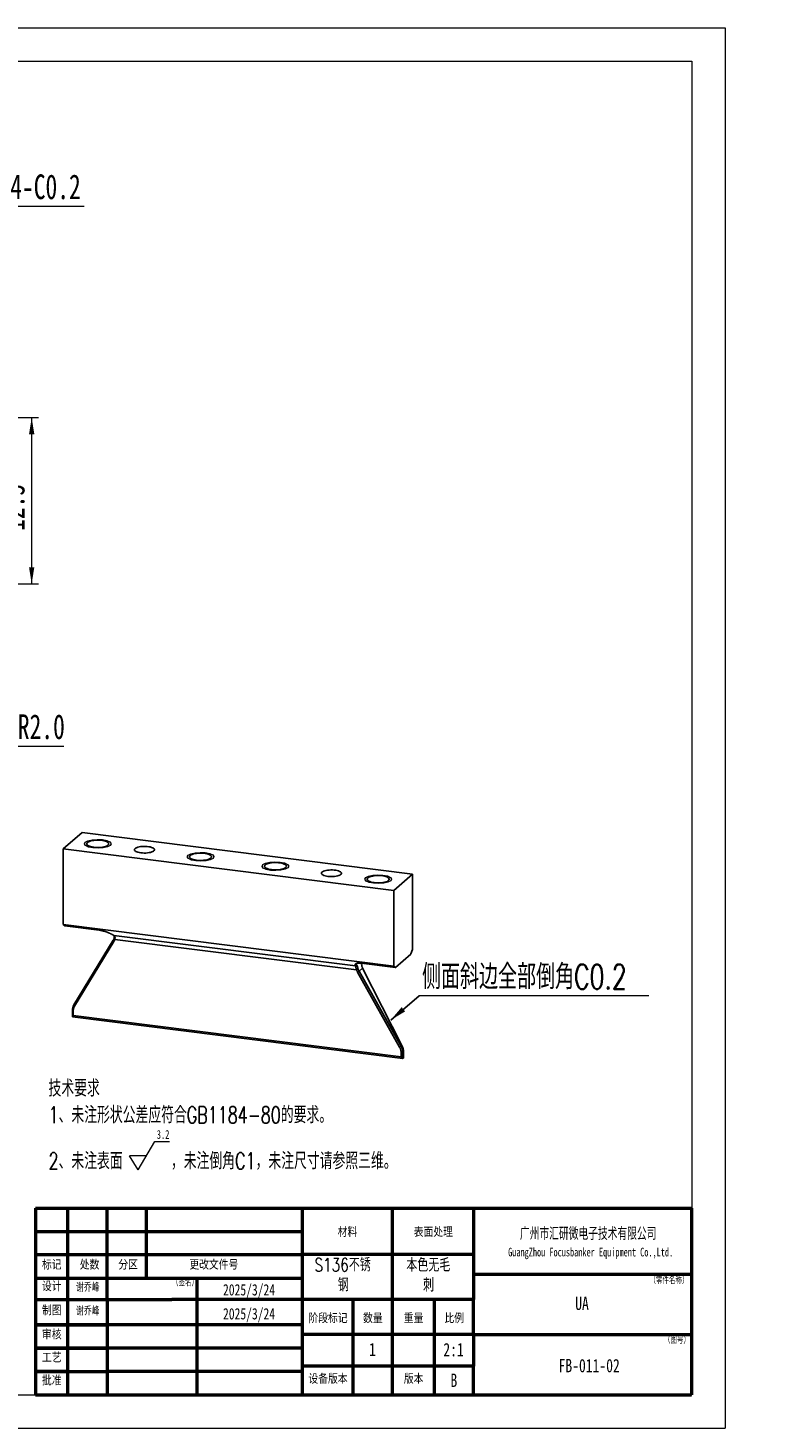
# Model space of a CAD drawing. Header units: millimetres. Extents: x 0 to 302, y 0 to 210.
# Tile 4 of 4: x 192 to 302, y 0 to 210. Entities that reach past the tile are written whole.
import ezdxf

# ---------------------------------------------------------------- set-up
doc = ezdxf.new("R2010")
doc.units = ezdxf.units.MM
doc.styles.add('SLDTEXTSTYLE0', font='TXT', dxfattribs={"width": 0.7, "bigfont": 'bigfont'})
doc.styles.add('SLDTEXTSTYLE1', font='TXT', dxfattribs={"width": 0.7})
doc.styles.add('SLDTEXTSTYLE2', font='TXT', dxfattribs={"width": 0.75, "bigfont": 'bigfont'})
doc.styles.add('SLDTEXTSTYLE3', font='TXT', dxfattribs={"width": 0.75})
doc.dimstyles.new('SLDDIMSTYLE11', dxfattribs={"dimtxt": 0.18, "dimasz": 2.5, "dimexe": 0, "dimexo": 0.0625, "dimgap": 0, "dimtad": 0, "dimtih": 1, "dimtoh": 1, "dimdec": 0, "dimrnd": 1e-09, "dimzin": 0, "dimdsep": 46, "dimtxsty": 'Standard', "dimsah": 1, "dimcen": 0.09, "dimadec": 0, "dimazin": 0, "dimtfac": 2.5, "dimtdec": 0, "dimtofl": 0, "dimtmove": 0, "dimatfit": 3, "dimfxl": 0, "dimfrac": 2, "dimtolj": 1, "dimtzin": 0, "dimarcsym": 0})
doc.dimstyles.new('SLDDIMSTYLE2', dxfattribs={"dimtxt": 3.950146, "dimasz": 2.5, "dimexe": 0, "dimexo": 0.0625, "dimgap": 0.987537, "dimtad": 2, "dimdec": 1, "dimlfac": 0.5, "dimrnd": 1e-09, "dimzin": 12, "dimdsep": 46, "dimtxsty": 'SLDTEXTSTYLE1', "dimsah": 1, "dimcen": 0.09, "dimadec": 0, "dimazin": 3, "dimtfac": 1, "dimtofl": 0, "dimtmove": 0, "dimatfit": 3, "dimfxl": 0, "dimfrac": 2, "dimtolj": 1, "dimtzin": 12, "dimarcsym": 0})
doc.dimstyles.new('SLDDIMSTYLE5', dxfattribs={"dimtxt": 3.950146, "dimasz": 2.5, "dimexe": 0, "dimexo": 0.0625, "dimgap": 0.987537, "dimtad": 0, "dimtih": 1, "dimtoh": 1, "dimdec": 1, "dimlfac": 0.5, "dimrnd": 1e-09, "dimzin": 4, "dimdsep": 46, "dimtxsty": 'SLDTEXTSTYLE1', "dimsah": 1, "dimcen": 0, "dimadec": 0, "dimazin": 1, "dimtfac": 1, "dimtofl": 0, "dimtmove": 0, "dimatfit": 3, "dimfxl": 0, "dimfrac": 2, "dimtolj": 1, "dimtzin": 12, "dimarcsym": 0})

# ---------------------------------------------------------------- blocks, each defined once
blk = doc.blocks.new('SW_NOTE_0')
at = {"color": 0, "linetype": 'Continuous', "lineweight": 0}
for p, q in [((13.44, -10.29), (15.97, -6.01)), ((15.97, -6.01), (18.13, -6.01)), ((13.44, -10.29), (12.17, -8.15)), ((14.7, -8.15), (12.17, -8.15))]:
    blk.add_line(p, q, dxfattribs=at)
at = {"color": 0, "linetype": 'Continuous', "lineweight": 0, "attachment_point": 1}
for s, insert, char_height, style in [('技术要求', (0, 3.22), 2.5, 'SLDTEXTSTYLE0'), ('1、未注形状公差应符合GB1184-80的要求。', (0, -0.78), 2.5, 'SLDTEXTSTYLE0'), ('3.2', (16.24, -4.3), 1.323, 'SLDTEXTSTYLE1'), ('2、未注表面', (0, -7.68), 2.5, 'SLDTEXTSTYLE0'), ('，未注倒角C1，未注尺寸请参照三维。', (18.36, -7.68), 2.5, 'SLDTEXTSTYLE0')]:
    blk.add_mtext(s, dxfattribs=dict(at, insert=insert, char_height=char_height, style=style))
blk = doc.blocks.new('SW_NOTE_0_1')
at = {"color": 0, "linetype": 'Continuous', "lineweight": 0, "char_height": 2, "attachment_point": 2, "style": 'SLDTEXTSTYLE2'}
for s, insert in [('本色无毛', (5.25, 2.58)), ('刺', (5.31, -0.42))]:
    blk.add_mtext(s, dxfattribs=dict(at, insert=insert))
blk = doc.blocks.new('SW_NOTE_0_2')
at = {"color": 0, "linetype": 'Continuous', "lineweight": 0, "char_height": 2, "attachment_point": 2, "style": 'SLDTEXTSTYLE2'}
for s, insert in [('S136不锈', (5.44, 2.58)), ('钢', (5.53, -0.42))]:
    blk.add_mtext(s, dxfattribs=dict(at, insert=insert))
blk = doc.blocks.new('SW_NOTE_0_3')
at = {"color": 0, "linetype": 'Continuous', "lineweight": 0, "attachment_point": 2}
for s, insert, char_height, style in [('广州市汇研微电子技术有限公司', (16.21, 2.45), 1.9, 'SLDTEXTSTYLE0'), ('GuangZhou Focusbanker Equipment Co.,Ltd.', (16.58, -0.62), 1.3, 'SLDTEXTSTYLE1')]:
    blk.add_mtext(s, dxfattribs=dict(at, insert=insert, char_height=char_height, style=style))
blk = doc.blocks.new('_D_2')
at = {"color": 7, "linetype": 'Continuous', "lineweight": 0}
for p, q in [((182.27, 151.56), (193.96, 151.56)), ((192.96, 126.62), (192.96, 151.56)), ((182.27, 126.62), (193.96, 126.62))]:
    blk.add_line(p, q, dxfattribs=at)
at = {"color": 7, "linetype": 'Continuous', "lineweight": 18}
for points in [[(192.96, 151.56), (192.56, 149.06), (193.36, 149.06)], [(192.96, 126.62), (193.36, 129.12), (192.56, 129.12)]]:
    blk.add_solid(points, dxfattribs=at)
at = {"color": 7, "linetype": 'Continuous', "lineweight": 18, "insert": (188.18, 134.56), "char_height": 3.704, "attachment_point": 1, "rotation": 90, "style": 'SLDTEXTSTYLE1'}
blk.add_mtext('12.5', dxfattribs=at)
blk = doc.blocks.new('_D_5')
at = {"color": 7, "linetype": 'Continuous', "lineweight": 0}
for p, q in [((181.97, 99.02), (189.88, 102.28)), ((189.88, 102.28), (197.79, 102.28)), ((178.27, 97.49), (181.97, 99.02))]:
    blk.add_line(p, q, dxfattribs=at)
at = {"color": 7, "linetype": 'Continuous', "lineweight": 18}
blk.add_solid([(181.97, 99.02), (184.43, 99.6), (184.13, 100.34)], dxfattribs=at)
at = {"color": 7, "linetype": 'Continuous', "lineweight": 18, "insert": (190.88, 107.05), "char_height": 3.704, "attachment_point": 1, "style": 'SLDTEXTSTYLE1'}
blk.add_mtext('R2.0', dxfattribs=at)
blk = doc.blocks.new('SW_CHAMFER_DIMENSION_0')
at = {"color": 0, "linetype": 'Continuous', "lineweight": 0}
for p, q in [((-7.47, -4.31), (0, 0)), ((0, 0), (11.08, 0))]:
    blk.add_line(p, q, dxfattribs=at)
at = {"color": 0, "linetype": 'Continuous', "lineweight": 18}
blk.add_solid([(-7.47, -4.31), (-5.1, -3.41), (-5.5, -2.72)], dxfattribs=at)
at = {"color": 0, "linetype": 'Continuous', "lineweight": 18, "insert": (0, 4.77), "char_height": 3.704, "attachment_point": 1, "style": 'SLDTEXTSTYLE1'}
blk.add_mtext('4-C0.2', dxfattribs=at)
blk = doc.blocks.new('SW_NOTE_0_4')
at = {"color": 0, "linetype": 'Continuous', "lineweight": 0}
blk.add_line((34.44, 0), (0, 0), dxfattribs=at)
at = {"color": 0, "linetype": 'Continuous', "lineweight": 0, "insert": (0.42, 4.72), "char_height": 3.7042, "attachment_point": 1, "style": 'SLDTEXTSTYLE0'}
blk.add_mtext('侧面斜边全部倒角C0.2', dxfattribs=at)

msp = doc.modelspace()

# ---------------------------------------------------------------- linework, layer by layer
at = {"color": 7, "linetype": 'Continuous', "lineweight": 18}
for p, q in [((0, 210), (297, 210)), ((297, 210), (297, 0)), ((10, 205), (292, 205)), ((292, 205), (292, 5)), ((10, 5), (292, 5)), ((0, 0), (297, 0))]:
    msp.add_line(p, q, dxfattribs=at)
at = {"color": 7, "linetype": 'Continuous', "lineweight": 25}
for p, q in [((200.5366, 89.34557), (197.70817, 86.85113)), ((250.11356, 83.09946), (200.5366, 89.34557)), ((197.70817, 86.85113), (247.28513, 80.60502)), ((197.70817, 86.85113), (197.70817, 75.53742)), ((247.28513, 80.60502), (250.11356, 83.09946)), ((250.11356, 83.09946), (250.11356, 71.78575)), ((247.28513, 80.60502), (247.28513, 69.29131)), ((197.70817, 75.53742), (247.28513, 69.29131)), ((197.95374, 75.31743), (197.70817, 75.53742)), ((197.95374, 75.31743), (203.08432, 74.67104)), ((205.28351, 73.88032), (241.54122, 69.31228)), ((199.30582, 63.46062), (205.19714, 73.15346)), ((205.28807, 72.97326), (199.39676, 63.28042)), ((205.19714, 73.15346), (205.28807, 72.97326)), ((205.31819, 73.428), (205.42571, 73.28424)), ((205.42571, 73.28424), (241.7119, 68.71261)), ((250.11356, 71.78575), (249.86799, 71.13262)), ((241.54122, 69.31228), (241.7511, 69.43066)), ((242.40501, 69.71333), (247.53559, 69.06694)), ((249.83072, 71.06491), (247.57385, 69.07454)), ((249.83072, 71.06491), (249.86799, 71.13262)), ((241.7119, 68.71261), (241.95086, 68.8135)), ((241.86155, 68.36753), (242.08439, 68.50785)), ((248.16039, 57.13888), (241.86155, 68.36753)), ((242.62459, 68.98427), (242.08439, 68.50785)), ((242.08439, 68.50785), (248.38323, 57.2792)), ((248.51591, 57.39621), (242.62459, 68.98427)), ((247.28513, 69.29131), (247.53559, 69.06694)), ((247.53559, 69.06694), (247.57385, 69.07454)), ((199.30582, 63.46062), (199.39676, 63.28042)), ((199.07147, 62.56376), (199.18686, 62.47245)), ((199.0886, 61.68463), (199.07147, 62.56376)), ((199.09477, 61.68365), (248.64788, 55.44054)), ((199.18686, 62.47245), (199.19895, 61.8517)), ((199.19895, 61.8517), (248.41564, 55.65098)), ((248.16039, 57.13888), (248.38323, 57.2792)), ((248.38323, 57.2792), (248.51591, 57.39621)), ((248.40356, 56.27149), (248.65022, 56.31922)), ((248.41564, 55.65098), (248.40356, 56.27149)), ((248.75026, 56.40745), (248.65022, 56.31922)), ((248.65022, 56.31922), (248.66737, 55.43855)), ((248.73314, 55.49812), (248.75026, 56.40745))]:
    msp.add_line(p, q, dxfattribs=at)
at = {"color": 7, "linetype": 'Continuous', "lineweight": 50}
for p, q in [((193.54198, 32.99447), (291.98668, 32.99447)), ((193.54198, 32.99447), (193.54198, 4.99447)), ((198.33396, 32.99447), (198.33396, 19.26583)), ((204.27065, 22.49447), (204.27065, 32.99447)), ((210.19939, 22.49447), (210.19939, 32.99447)), ((233.54198, 32.99447), (233.54198, 4.99447)), ((247.07002, 32.99447), (247.07002, 19.26583)), ((259.24314, 32.77026), (259.24314, 19.26583)), ((291.98668, 32.99447), (291.98668, 4.99447)), ((193.54198, 29.49447), (233.54198, 29.49447)), ((193.54198, 29.49447), (198.54198, 29.49447)), ((193.54198, 26.01804), (233.54198, 26.01804)), ((193.54198, 26.01804), (198.54198, 26.01804)), ((259.24314, 26.01804), (233.54198, 26.01804)), ((193.54198, 22.49447), (233.54198, 22.49447)), ((193.54198, 22.49447), (198.33396, 22.49447)), ((198.33396, 22.49447), (198.33396, 19.26583)), ((204.27065, 19.26583), (204.27065, 22.49447)), ((217.76115, 22.49447), (217.76115, 4.99447)), ((259.24314, 23.07674), (291.98668, 23.07674)), ((193.54198, 19.26583), (198.33396, 19.26583)), ((193.54198, 19.26583), (198.33396, 19.26583)), ((198.33396, 19.26583), (204.27065, 19.26583)), ((198.33396, 19.26583), (198.33396, 15.49447)), ((198.33396, 19.26583), (204.27065, 19.26583)), ((198.33396, 19.26583), (198.33396, 15.49447)), ((204.27065, 19.26583), (204.27065, 15.49447)), ((204.27065, 19.26583), (213.96588, 19.26583)), ((204.27065, 19.26583), (213.96588, 19.26583)), ((219.54198, 19.26583), (213.96588, 19.26583)), ((225.54198, 19.26583), (219.54198, 19.26583)), ((234.89689, 19.26583), (225.54198, 19.26583)), ((259.24314, 19.26583), (234.89689, 19.26583)), ((241.16185, 19.26583), (241.16185, 4.99447)), ((247.07002, 19.26583), (247.07002, 4.99447)), ((253.33366, 19.26583), (253.33366, 4.99447)), ((259.24314, 14.02153), (259.24314, 19.26583)), ((193.54198, 15.49447), (198.33396, 15.49447)), ((198.33396, 15.49447), (193.54198, 15.49447)), ((198.33396, 15.49447), (198.33396, 11.99447)), ((198.33396, 15.49447), (204.27065, 15.49447)), ((204.27065, 15.49447), (198.33396, 15.49447)), ((198.33396, 15.49447), (198.33396, 11.99447)), ((204.27065, 15.49447), (204.27065, 11.99447)), ((213.96588, 15.49447), (204.27065, 15.49447)), ((219.54198, 15.49447), (213.96588, 15.49447)), ((225.54198, 15.49447), (219.54198, 15.49447)), ((233.54198, 15.49447), (225.54198, 15.49447)), ((259.24314, 14.02153), (233.54198, 14.02153)), ((259.24314, 14.02153), (291.98668, 14.02153)), ((259.24314, 14.02153), (259.24314, 9.29531)), ((198.33396, 11.99447), (193.54198, 11.99447)), ((193.54198, 11.99447), (198.33396, 11.99447)), ((198.33396, 11.99447), (198.33396, 8.49447)), ((204.27065, 11.99447), (198.33396, 11.99447)), ((198.33396, 11.99447), (204.27065, 11.99447)), ((198.33396, 11.99447), (198.33396, 8.49447)), ((204.27065, 11.99447), (204.27065, 8.49447)), ((213.96588, 11.99447), (204.27065, 11.99447)), ((219.54198, 11.99447), (213.96588, 11.99447)), ((225.54198, 11.99447), (219.54198, 11.99447)), ((233.54198, 11.99447), (225.54198, 11.99447)), ((193.54198, 8.49447), (198.33396, 8.49447)), ((198.33396, 8.49447), (193.54198, 8.49447)), ((198.33396, 8.49447), (198.33396, 4.99447)), ((198.33396, 8.49447), (204.27065, 8.49447)), ((198.33396, 8.49447), (204.27065, 8.49447)), ((198.33396, 8.49447), (198.33396, 4.99447)), ((204.27065, 8.49447), (204.27065, 4.99447)), ((213.96588, 8.49447), (204.27065, 8.49447)), ((219.54198, 8.49447), (213.96588, 8.49447)), ((225.54198, 8.49447), (219.54198, 8.49447)), ((233.54198, 8.49447), (225.54198, 8.49447)), ((259.24314, 9.29531), (233.54198, 9.29531)), ((259.24314, 4.99447), (259.24314, 9.29531)), ((193.54198, 4.99447), (291.98668, 4.99447))]:
    msp.add_line(p, q, dxfattribs=at)
at = {"color": 7, "linetype": 'Continuous', "lineweight": 18, "flags": 128}
for points in [[(202.15694, 87.00334), (201.49483, 87.14101), (201.04117, 87.35265), (200.86502, 87.60606), (200.99321, 87.86265), (201.40622, 88.08335), (202.04117, 88.23457), (202.80139, 88.29329), (203.57115, 88.25056), (204.23326, 88.11289), (204.68692, 87.90124), (204.86306, 87.64783), (204.73487, 87.39124), (204.32187, 87.17054), (203.68692, 87.01932), (202.9267, 86.96061), (202.15694, 87.00334)], [(217.59127, 85.05879), (216.92916, 85.19646), (216.4755, 85.40811), (216.29936, 85.66152), (216.42755, 85.91811), (216.84056, 86.13881), (217.4755, 86.29003), (218.23573, 86.34874), (219.00549, 86.30601), (219.6676, 86.16834), (220.12126, 85.9567), (220.2974, 85.70329), (220.16921, 85.4467), (219.7562, 85.226), (219.12126, 85.07478), (218.36103, 85.01606), (217.59127, 85.05879)], [(228.81625, 83.64458), (228.15414, 83.78225), (227.70048, 83.9939), (227.52433, 84.24731), (227.65252, 84.50389), (228.06553, 84.7246), (228.70048, 84.87581), (229.4607, 84.93453), (230.23046, 84.8918), (230.89257, 84.75413), (231.34623, 84.54248), (231.52237, 84.28907), (231.39418, 84.03249), (230.98117, 83.81178), (230.34623, 83.66056), (229.58601, 83.60185), (228.81625, 83.64458)], [(244.25058, 81.70004), (243.58847, 81.83771), (243.13481, 82.04935), (242.95867, 82.30276), (243.08686, 82.55935), (243.49987, 82.78005), (244.13481, 82.93127), (244.89503, 82.98999), (245.6648, 82.94726), (246.32691, 82.80959), (246.78056, 82.59794), (246.95671, 82.34453), (246.82852, 82.08794), (246.41551, 81.86724), (245.78056, 81.71602), (245.02034, 81.65731), (244.25058, 81.70004)]]:
    msp.add_lwpolyline(points, dxfattribs=at)
at = {"color": 7, "linetype": 'Continuous', "lineweight": 25, "flags": 128}
for points in [[(202.28068, 87.11247), (202.53582, 87.08794), (202.79946, 87.07737), (203.06477, 87.08103), (203.32488, 87.09883), (203.57306, 87.13031), (203.80288, 87.17466), (204.00838, 87.23071), (204.18424, 87.29703), (204.32591, 87.3719), (204.42971, 87.45337), (204.49297, 87.53933), (204.51404, 87.62757), (204.49238, 87.71578), (204.42854, 87.8017), (204.32418, 87.88309), (204.18201, 87.95785), (204.0057, 88.02404), (203.79982, 88.07994), (203.56971, 88.12411), (203.32132, 88.1554), (203.06109, 88.17301), (202.79575, 88.17648), (202.53218, 88.16571), (202.27721, 88.14099), (202.03744, 88.10295), (201.81907, 88.05259), (201.62777, 87.9912), (201.46849, 87.92038), (201.34535, 87.84196), (201.26155, 87.75797), (201.21925, 87.67059), (201.21954, 87.58207), (201.26243, 87.49472), (201.34681, 87.4108), (201.47047, 87.33247), (201.63023, 87.26177), (201.82195, 87.20052), (202.04065, 87.15032), (202.28068, 87.11247)], [(209.34932, 86.27536), (209.59408, 86.25221), (209.84705, 86.24318), (210.10096, 86.24854), (210.3485, 86.26812), (210.58256, 86.30136), (210.79639, 86.34731), (210.98385, 86.40465), (211.13955, 86.47172), (211.259, 86.5466), (211.33877, 86.62713), (211.37656, 86.71099), (211.37129, 86.79578), (211.32311, 86.87905), (211.2334, 86.95841), (211.10475, 87.03157), (210.94085, 87.09644), (210.74642, 87.15114), (210.52706, 87.19409), (210.28908, 87.22408), (210.03931, 87.24022), (209.78496, 87.24207), (209.53332, 87.22955), (209.29165, 87.20305), (209.0669, 87.16331), (208.86552, 87.11148), (208.69333, 87.04905), (208.55526, 86.97782), (208.45529, 86.89983), (208.39629, 86.81734), (208.37997, 86.7327), (208.4068, 86.64837), (208.47599, 86.56676), (208.58557, 86.49023), (208.73237, 86.42096), (208.91218, 86.36096), (209.11982, 86.31196), (209.34932, 86.27536)], [(217.71502, 85.16793), (217.97016, 85.14339), (218.23379, 85.13282), (218.49911, 85.13649), (218.75922, 85.15429), (219.0074, 85.18577), (219.23721, 85.23011), (219.44271, 85.28617), (219.61857, 85.35249), (219.76024, 85.42735), (219.86405, 85.50882), (219.92731, 85.59479), (219.94838, 85.68302), (219.92671, 85.77124), (219.86288, 85.85716), (219.75852, 85.93855), (219.61635, 86.01331), (219.44004, 86.07949), (219.23416, 86.1354), (219.00405, 86.17957), (218.75566, 86.21086), (218.49542, 86.22847), (218.23009, 86.23193), (217.96652, 86.22116), (217.71155, 86.19644), (217.47177, 86.15841), (217.25341, 86.10804), (217.06211, 86.04666), (216.90283, 85.97584), (216.77969, 85.89742), (216.69588, 85.81343), (216.65358, 85.72604), (216.65388, 85.63753), (216.69677, 85.55018), (216.78114, 85.46625), (216.90481, 85.38792), (217.06457, 85.31722), (217.25628, 85.25598), (217.47499, 85.20578), (217.71502, 85.16793)], [(228.93999, 83.75371), (229.19513, 83.72918), (229.45877, 83.71861), (229.72408, 83.72227), (229.98419, 83.74008), (230.23237, 83.77156), (230.46218, 83.8159), (230.66768, 83.87196), (230.84355, 83.93828), (230.98522, 84.01314), (231.08902, 84.09461), (231.15228, 84.18057), (231.17335, 84.26881), (231.15169, 84.35703), (231.08785, 84.44294), (230.98349, 84.52433), (230.84132, 84.59909), (230.66501, 84.66528), (230.45913, 84.72118), (230.22902, 84.76535), (229.98063, 84.79665), (229.7204, 84.81425), (229.45506, 84.81772), (229.19149, 84.80695), (228.93652, 84.78223), (228.69675, 84.74419), (228.47838, 84.69383), (228.28708, 84.63244), (228.1278, 84.56162), (228.00466, 84.4832), (227.92085, 84.39921), (227.87855, 84.31183), (227.87885, 84.22332), (227.92174, 84.13597), (228.00611, 84.05204), (228.12978, 83.97371), (228.28954, 83.90301), (228.48125, 83.84177), (228.69996, 83.79157), (228.93999, 83.75371)], [(237.41175, 82.73982), (237.65651, 82.71667), (237.90948, 82.70765), (238.16339, 82.713), (238.41093, 82.73258), (238.64499, 82.76583), (238.85882, 82.81178), (239.04629, 82.86911), (239.20198, 82.93618), (239.32143, 83.01106), (239.4012, 83.09159), (239.43899, 83.17546), (239.43372, 83.26024), (239.38554, 83.34352), (239.29583, 83.42287), (239.16718, 83.49604), (239.00328, 83.5609), (238.80885, 83.6156), (238.58949, 83.65856), (238.35151, 83.68854), (238.10174, 83.70469), (237.84739, 83.70653), (237.59575, 83.69402), (237.35408, 83.66751), (237.12933, 83.62777), (236.92795, 83.57594), (236.75576, 83.51351), (236.61769, 83.44228), (236.51772, 83.3643), (236.45872, 83.2818), (236.4424, 83.19717), (236.46923, 83.11284), (236.53842, 83.03123), (236.648, 82.95469), (236.7948, 82.88543), (236.97461, 82.82543), (237.18225, 82.77643), (237.41175, 82.73982)], [(244.37433, 81.80917), (244.62946, 81.78464), (244.8931, 81.77407), (245.15842, 81.77773), (245.41853, 81.79553), (245.66671, 81.82701), (245.89652, 81.87136), (246.10202, 81.92741), (246.27788, 81.99373), (246.41955, 82.0686), (246.52336, 82.15007), (246.58662, 82.23603), (246.60769, 82.32426), (246.58602, 82.41248), (246.52219, 82.4984), (246.41783, 82.57979), (246.27565, 82.65455), (246.09935, 82.72074), (245.89347, 82.77664), (245.66335, 82.82081), (245.41497, 82.8521), (245.15473, 82.86971), (244.8894, 82.87317), (244.62583, 82.86241), (244.37086, 82.83769), (244.13108, 82.79965), (243.91272, 82.74929), (243.72142, 82.6879), (243.56213, 82.61708), (243.439, 82.53866), (243.35519, 82.45467), (243.31289, 82.36729), (243.31319, 82.27877), (243.35608, 82.19142), (243.44045, 82.1075), (243.56412, 82.02917), (243.72388, 81.95847), (243.91559, 81.89722), (244.1343, 81.84702), (244.37433, 81.80917)]]:
    msp.add_lwpolyline(points, dxfattribs=at)
at = {"color": 7, "linetype": 'Continuous', "lineweight": 25}
msp.add_arc((248.64177, 55.5329), 0.09776, 285.1820472, 339.1648534, dxfattribs=at)
for centre, major_axis, ratio, start_param, end_param in [((199.01681, 61.99584), (-0.11419, 0.30843), 0.4603853, 2.869256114, 4.064809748), ((248.79495, 55.72439), (0.3676, 0.13609), 0.688118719, 2.906402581, 4.119943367)]:
    msp.add_ellipse(centre, major_axis=major_axis, ratio=ratio, start_param=start_param, end_param=end_param, dxfattribs=at)
for points, knots in [([(203.08432, 74.67104), (203.11344, 74.66717), (203.17186, 74.65941), (203.26262, 74.64475), (203.37128, 74.62504), (203.49911, 74.59849), (203.64514, 74.56392), (203.79322, 74.52468), (203.94239, 74.48108), (204.09168, 74.4334), (204.24015, 74.38196), (204.38681, 74.32709), (204.53074, 74.26916), (204.67098, 74.20856), (204.80662, 74.14567), (204.93674, 74.08092), (205.06055, 74.01473), (205.15711, 73.95905), (205.23083, 73.91413), (205.26589, 73.89163), (205.28351, 73.88032)], [0, 0, 0, 0, 0.0306641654, 0.0615295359, 0.0928859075, 0.1409686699, 0.1909233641, 0.2431987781, 0.298124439, 0.3559242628, 0.4167133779, 0.4805225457, 0.5472968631, 0.6169201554, 0.6892122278, 0.7639499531, 0.8408638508, 0.9196552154, 0.9596234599, 1, 1, 1, 1]), ([(205.28351, 73.88032), (205.2924, 73.87445), (205.31015, 73.86274), (205.34386, 73.83404), (205.38272, 73.79093), (205.42162, 73.72747), (205.45045, 73.65345), (205.46699, 73.57002), (205.46944, 73.47922), (205.45858, 73.39909), (205.44256, 73.33378), (205.43133, 73.30079), (205.42571, 73.28424)], [0, 0, 0, 0, 0.063000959, 0.12583045, 0.250479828, 0.3752246, 0.499969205, 0.623978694, 0.74914459, 0.873811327, 0.936730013, 1, 1, 1, 1]), ([(205.31819, 73.428), (205.33281, 73.49714), (205.36232, 73.63674), (205.34087, 73.79108), (205.30298, 73.85356), (205.29098, 73.87335)], [0, 0, 0, 0, 0.401359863, 0.810369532, 1, 1, 1, 1]), ([(205.19714, 73.15346), (205.21265, 73.18053), (205.24465, 73.23636), (205.28563, 73.32796), (205.30714, 73.39402), (205.31819, 73.428)], [0, 0, 0, 0, 0.313715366, 0.6470489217, 1, 1, 1, 1]), ([(205.42571, 73.28424), (205.42147, 73.27051), (205.41301, 73.24305), (205.39399, 73.18908), (205.3673, 73.12302), (205.33651, 73.05922), (205.30967, 73.00955), (205.29527, 72.98536), (205.28807, 72.97326)], [0, 0, 0, 0, 0.12501804, 0.250032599, 0.500027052, 0.750007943, 0.875005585, 1, 1, 1, 1]), ([(241.54122, 69.31228), (241.53353, 69.32525), (241.51824, 69.35103), (241.50175, 69.38842), (241.48838, 69.4303), (241.48205, 69.47558), (241.48691, 69.52298), (241.50385, 69.56631), (241.53269, 69.6053), (241.57331, 69.63968), (241.6254, 69.66923), (241.68868, 69.69374), (241.76273, 69.71306), (241.84713, 69.72703), (241.94135, 69.73557), (242.04487, 69.73858), (242.15695, 69.73604), (242.25747, 69.72918), (242.34077, 69.72109), (242.38362, 69.71591), (242.40501, 69.71333)], [0, 0, 0, 0, 0.053701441, 0.106730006, 0.159142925, 0.236045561, 0.310766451, 0.383038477, 0.452640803, 0.519395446, 0.583188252, 0.643966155, 0.701761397, 0.756690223, 0.808977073, 0.85895136, 0.907060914, 0.953855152, 0.976970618, 1, 1, 1, 1]), ([(241.7119, 68.71261), (241.70533, 68.73072), (241.69222, 68.76684), (241.66861, 68.83727), (241.6427, 68.92218), (241.61762, 69.0159), (241.5976, 69.09964), (241.5815, 69.17201), (241.56788, 69.23222), (241.55724, 69.27173), (241.54842, 69.2972), (241.54363, 69.30724), (241.54122, 69.31228)], [0, 0, 0, 0, 0.0633919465, 0.126474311, 0.2513720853, 0.3767278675, 0.5006021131, 0.6248654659, 0.7501355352, 0.8746509, 0.9371288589, 1, 1, 1, 1]), ([(241.9357, 69.73507), (241.9194, 69.73376), (241.84418, 69.72774), (241.76622, 69.69954), (241.69269, 69.65328), (241.66819, 69.59097), (241.68319, 69.51663), (241.72807, 69.45981), (241.7511, 69.43066)], [0, 0, 0, 0, 0.043781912, 0.202081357, 0.378653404, 0.572313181, 0.780565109, 1, 1, 1, 1]), ([(241.7511, 69.43066), (241.75495, 69.42594), (241.76265, 69.41653), (241.77701, 69.39187), (241.79407, 69.35276), (241.81428, 69.29183), (241.8306, 69.23483), (241.84729, 69.17421), (241.86449, 69.11039), (241.8897, 69.01846), (241.91804, 68.91913), (241.93988, 68.84883), (241.95086, 68.8135)], [0, 0, 0, 0, 0.065511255, 0.130691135, 0.258991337, 0.38655353, 0.511589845, 0.5477017, 0.661761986, 0.775663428, 0.887276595, 1, 1, 1, 1]), ([(242.50354, 69.30223), (242.48684, 69.38369), (242.4595, 69.51699), (242.47972, 69.65086), (242.48758, 69.70293)], [0, 0, 0, 0, 0.611054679, 1, 1, 1, 1]), ([(242.62459, 68.98427), (242.60908, 69.01654), (242.57708, 69.0831), (242.5361, 69.18935), (242.5146, 69.2639), (242.50354, 69.30223)], [0, 0, 0, 0, 0.313715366, 0.647048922, 1, 1, 1, 1]), ([(241.86155, 68.36753), (241.85389, 68.38142), (241.83857, 68.40919), (241.80983, 68.46553), (241.77658, 68.53696), (241.74734, 68.60962), (241.72621, 68.66829), (241.71667, 68.69784), (241.7119, 68.71261)], [0, 0, 0, 0, 0.124994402, 0.249992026, 0.499973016, 0.749967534, 0.874982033, 1, 1, 1, 1]), ([(241.95086, 68.8135), (241.96346, 68.77667), (241.98796, 68.70506), (242.0331, 68.60293), (242.06764, 68.5389), (242.08439, 68.50785)], [0, 0, 0, 0, 0.3528667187, 0.6862002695, 1, 1, 1, 1]), ([(199.07147, 62.56376), (199.07167, 62.61088), (199.07201, 62.69169), (199.08318, 62.81312), (199.10009, 62.92407), (199.13581, 63.081), (199.19673, 63.26376), (199.27076, 63.39735), (199.30582, 63.46062)], [0, 0, 0, 0, 0.145837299, 0.250086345, 0.381962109, 0.500167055, 0.76325726, 1, 1, 1, 1]), ([(199.39676, 63.28042), (199.39234, 63.27308), (199.38352, 63.25838), (199.37164, 63.23749), (199.35924, 63.21488), (199.3476, 63.19267), (199.33418, 63.16581), (199.3194, 63.1346), (199.30502, 63.10188), (199.29081, 63.06716), (199.28027, 63.03958), (199.26993, 63.01066), (199.26226, 62.98799), (199.25394, 62.96188), (199.24533, 62.93311), (199.23678, 62.90185), (199.22806, 62.86698), (199.22146, 62.83772), (199.21522, 62.80713), (199.21077, 62.78321), (199.20613, 62.75573), (199.20156, 62.72551), (199.19751, 62.69396), (199.19392, 62.66049), (199.19078, 62.62467), (199.18863, 62.58968), (199.18727, 62.55611), (199.18663, 62.5289), (199.18645, 62.49981), (199.18672, 62.48157), (199.18686, 62.47245)], [0, 0, 0, 0, 0.03124385, 0.062488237, 0.087484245, 0.124978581, 0.153546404, 0.196398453, 0.249964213, 0.282615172, 0.331591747, 0.356080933, 0.392814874, 0.417304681, 0.454039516, 0.499958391, 0.532612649, 0.581593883, 0.606085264, 0.642822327, 0.667314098, 0.704051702, 0.749973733, 0.77854807, 0.821409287, 0.874985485, 0.899988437, 0.937492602, 0.968746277, 1, 1, 1, 1]), ([(248.40356, 56.27149), (248.40333, 56.28065), (248.40289, 56.29896), (248.40173, 56.32465), (248.40012, 56.35222), (248.3981, 56.37903), (248.39513, 56.41114), (248.39104, 56.44801), (248.38586, 56.48611), (248.37955, 56.52602), (248.37393, 56.55733), (248.36748, 56.58981), (248.36206, 56.61505), (248.35542, 56.64385), (248.34767, 56.67532), (248.33861, 56.70909), (248.32784, 56.74635), (248.31824, 56.77725), (248.30768, 56.80923), (248.29908, 56.83402), (248.28882, 56.86226), (248.27712, 56.89303), (248.26432, 56.92481), (248.25019, 56.95816), (248.23452, 56.99349), (248.21847, 57.02754), (248.20251, 57.05986), (248.18921, 57.08581), (248.17459, 57.11331), (248.16512, 57.13035), (248.16039, 57.13888)], [0, 0, 0, 0, 0.031253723, 0.062507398, 0.087510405, 0.125014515, 0.153589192, 0.196450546, 0.250026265, 0.282682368, 0.331665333, 0.35615711, 0.392894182, 0.41738557, 0.454122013, 0.500041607, 0.532695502, 0.58167483, 0.606164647, 0.642898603, 0.6673878, 0.704120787, 0.750035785, 0.778605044, 0.821457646, 0.875021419, 0.900017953, 0.937511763, 0.96875615, 1, 1, 1, 1]), ([(248.38323, 57.2792), (248.40203, 57.24428), (248.4407, 57.17242), (248.49212, 57.05845), (248.53928, 56.93629), (248.5778, 56.81344), (248.60875, 56.68834), (248.62967, 56.57266), (248.64517, 56.44786), (248.64836, 56.36661), (248.65022, 56.31922)], [0, 0, 0, 0, 0.115084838, 0.236774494, 0.365068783, 0.499967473, 0.618094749, 0.749980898, 0.854170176, 1, 1, 1, 1]), ([(248.75026, 56.40745), (248.75006, 56.4563), (248.74973, 56.54006), (248.73855, 56.66866), (248.72164, 56.78787), (248.68593, 56.95953), (248.625, 57.16439), (248.55097, 57.3217), (248.51591, 57.39621)], [0, 0, 0, 0, 0.145837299, 0.250086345, 0.381962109, 0.500167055, 0.76325726, 1, 1, 1, 1])]:
    msp.add_open_spline(points, degree=3, knots=knots, dxfattribs=at)

# ---------------------------------------------------------------- block references
at = {"color": 7, "linetype": 'Continuous', "lineweight": 18}
msp.add_blockref('SW_CHAMFER_DIMENSION_0', (189.74043, 183.26395), dxfattribs=at)
at = {"color": 7, "linetype": 'Continuous', "lineweight": 0}
for name, p in [('SW_NOTE_0_4', (251.10875, 64.81658)), ('SW_NOTE_0', (195.48946, 48.99348)), ('SW_NOTE_0_3', (260.25464, 27.657)), ('SW_NOTE_0_2', (234.1826, 22.90436)), ('SW_NOTE_0_1', (247.22069, 22.88441))]:
    msp.add_blockref(name, p, dxfattribs=at)

# ---------------------------------------------------------------- texts
at = {"color": 7, "linetype": 'Continuous', "lineweight": 0, "attachment_point": 2}
for s, insert, char_height, style in [('材料', (240.34141, 30.16251), 1.5, 'SLDTEXTSTYLE0'), ('表面处理', (253.22741, 30.16251), 1.5, 'SLDTEXTSTYLE0'), ('标记', (195.97338, 25.25514), 1.5, 'SLDTEXTSTYLE0'), ('处数', (201.64621, 25.25514), 1.5, 'SLDTEXTSTYLE0'), ('分区', (207.43501, 25.25514), 1.5, 'SLDTEXTSTYLE0'), ('更改文件号', (220.29167, 25.25514), 1.5, 'SLDTEXTSTYLE0'), ('设计', (195.97338, 22.02253), 1.5, 'SLDTEXTSTYLE0'), ('谢乔峰', (201.37429, 21.64193), 1.2, 'SLDTEXTSTYLE0'), ('（签名）', (215.96555, 22.28811), 1, 'SLDTEXTSTYLE0'), ('2025/3/24', (225.57401, 21.58265), 1.7, 'SLDTEXTSTYLE3'), ('（零件名称）', (288.58719, 22.63251), 1, 'SLDTEXTSTYLE0'), ('UA', (275.53644, 19.7092), 2, 'SLDTEXTSTYLE3'), ('制图', (195.97338, 18.40986), 1.5, 'SLDTEXTSTYLE0'), ('谢乔峰', (201.37429, 18.09361), 1.2, 'SLDTEXTSTYLE0'), ('2025/3/24', (225.57401, 17.98853), 1.7, 'SLDTEXTSTYLE3'), ('阶段标记', (237.42274, 17.22535), 1.5, 'SLDTEXTSTYLE0'), ('数量', (244.15135, 17.22535), 1.5, 'SLDTEXTSTYLE0'), ('重量', (250.27527, 17.22535), 1.5, 'SLDTEXTSTYLE0'), ('比例', (256.36183, 17.22535), 1.5, 'SLDTEXTSTYLE0'), ('审核', (195.97338, 14.78309), 1.5, 'SLDTEXTSTYLE0'), ('1', (244.09579, 12.78096), 2, 'SLDTEXTSTYLE3'), ('2:1', (256.26044, 12.75413), 2, 'SLDTEXTSTYLE3'), ('（图号）', (289.78439, 13.65975), 1, 'SLDTEXTSTYLE0'), ('工艺', (195.97338, 11.31922), 1.5, 'SLDTEXTSTYLE0'), ('FB-011-02', (276.61265, 10.35789), 2, 'SLDTEXTSTYLE3'), ('批准', (195.97338, 7.88897), 1.5, 'SLDTEXTSTYLE0'), ('设备版本', (237.42274, 8.1327), 1.5, 'SLDTEXTSTYLE0'), ('版本', (250.27527, 8.1327), 1.5, 'SLDTEXTSTYLE0'), ('B', (256.31114, 8.1539), 2, 'SLDTEXTSTYLE3')]:
    msp.add_mtext(s, dxfattribs=dict(at, insert=insert, char_height=char_height, style=style))

# ---------------------------------------------------------------- dimensions: what is measured, and where the dimension line sits
at = {"color": 7, "linetype": 'Continuous', "lineweight": 18}
dim = msp.add_linear_dim(base=(192.95867, 151.56298), p1=(182.27103, 126.61843), p2=(182.27103, 151.56298), angle=90, dimstyle='SLDDIMSTYLE2', dxfattribs=at)
dim.commit()
dim.dimension.update_dxf_attribs({"geometry": '_D_2', "text_midpoint": (192.95867, 138.01382), "dimtype": 160})
dim = msp.add_radius_dim(center=(178.27103, 97.49118), mpoint=(181.969, 99.01599), dimstyle='SLDDIMSTYLE5', dxfattribs=at)
dim.commit()
dim.dimension.update_dxf_attribs({"geometry": '_D_5', "text_midpoint": (194.33318, 104.72175), "dimtype": 164})

# ---------------------------------------------------------------- leaders
at = {"color": 7, "linetype": 'Continuous', "lineweight": 0}
msp.add_leader([(246.83194, 61.19016), (251.10875, 64.81658)], dimstyle='SLDDIMSTYLE11', dxfattribs=at)

doc.saveas('drawing.dxf')
